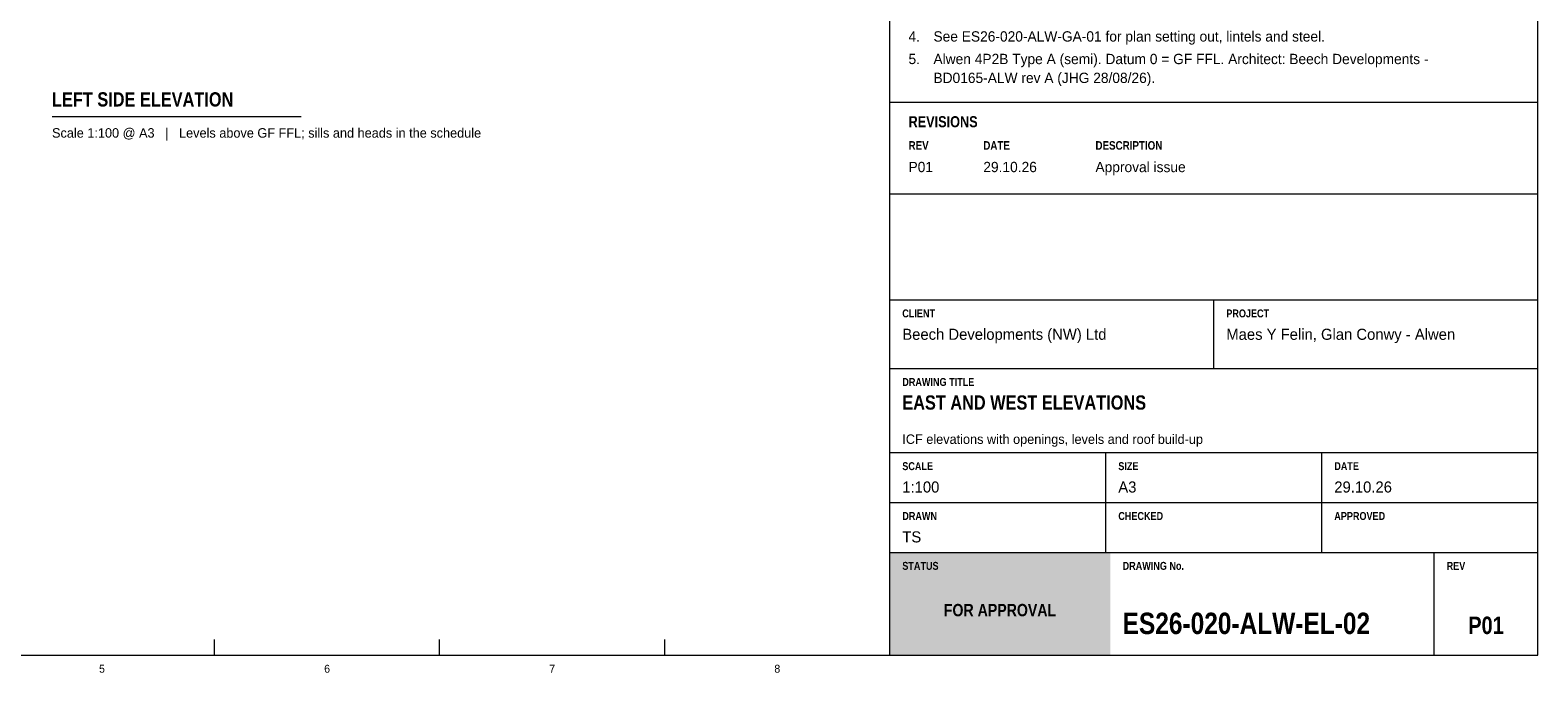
# Model space of a CAD drawing. Header units: millimetres. Extents: x 17 to 413, y 4 to 292.
# Tile 33 of 66: x 171 to 413, y 4 to 107. Entities that reach past the tile are written whole.
import ezdxf
from ezdxf.enums import TextEntityAlignment as Align

# ---------------------------------------------------------------- set-up
doc = ezdxf.new("R2010")
doc.units = ezdxf.units.MM
for name, color, linetype in [('FILL-TEAL', 7, 'Continuous'), ('LINE-INK', 7, 'Continuous'), ('TEXT-EPS', 7, 'Continuous'), ('TEXT-INK', 7, 'Continuous'), ('TEXT-STEEL_GREY', 7, 'Continuous'), ('TEXT-WHITE', 7, 'Continuous')]:
    doc.layers.add(name, color=color, linetype=linetype)
doc.styles.add('OpenSansCondensed-Bold', font='OpenSansCondensed-Bold.ttf')

msp = doc.modelspace()

# ---------------------------------------------------------------- hatches: boundary and pattern name
at = {"layer": 'FILL-TEAL', "true_color": 0x009e85}
h = msp.add_hatch(color=124, dxfattribs=at)
h.dxf.hatch_style = 1
h.paths.add_polyline_path([(309.01, 7), (344.37, 7), (344.37, 23.5), (309.01, 23.5)])

# ---------------------------------------------------------------- linework, layer by layer
at = {"layer": 'LINE-INK', "lineweight": 5}
for p, q in [((309, 7), (309, 290)), ((309, 95.7), (413, 95.7)), ((174.54, 93.43), (214.54, 93.43)), ((309, 81), (413, 81)), ((309, 64), (413, 64)), ((361, 53), (361, 64)), ((309, 53), (413, 53)), ((309, 39.5), (413, 39.5)), ((343.67, 31.5), (343.67, 39.5)), ((378.33, 31.5), (378.33, 39.5)), ((309, 31.5), (413, 31.5)), ((343.67, 23.5), (343.67, 31.5)), ((378.33, 23.5), (378.33, 31.5)), ((309, 23.5), (413, 23.5)), ((396.36, 7), (396.36, 23.5)), ((200.62, 7), (200.62, 9.5)), ((236.75, 7), (236.75, 9.5)), ((272.88, 7), (272.88, 9.5))]:
    msp.add_line(p, q, dxfattribs=at)
msp.add_lwpolyline([(20, 7), (413, 7), (413, 290), (20, 290)], close=True, dxfattribs=at)

# ---------------------------------------------------------------- texts
at = {"layer": 'TEXT-EPS', "style": 'OpenSansCondensed-Bold'}
msp.add_text('STATUS', height=1.27, dxfattribs=at).set_placement((311, 20.7))
at = {"layer": 'TEXT-INK'}
for s, height, p in [('4.', 1.651, (312, 105.45)), ('See ES26-020-ALW-GA-01 for plan setting out, lintels and steel.', 1.651, (316, 105.45)), ('5.', 1.651, (312, 101.83)), ('Alwen 4P2B Type A (semi). Datum 0 = GF FFL. Architect: Beech Developments -', 1.651, (316, 101.83)), ('BD0165-ALW rev A (JHG 28/08/26).', 1.651, (316, 98.8)), ('P01', 1.651, (312, 84.5)), ('29.10.26', 1.651, (324, 84.5)), ('Approval issue', 1.651, (342, 84.5)), ('Beech Developments (NW) Ltd', 1.778, (311, 57.6)), ('Maes Y Felin, Glan Conwy - Alwen', 1.778, (363, 57.6)), ('1:100', 1.778, (311, 33.1)), ('A3', 1.778, (345.67, 33.1)), ('29.10.26', 1.778, (380.33, 33.1)), ('TS', 1.778, (311, 25.1))]:
    msp.add_text(s, height=height, dxfattribs=at).set_placement(p)
at = {"layer": 'TEXT-INK', "style": 'OpenSansCondensed-Bold'}
for s, height, p in [('LEFT SIDE ELEVATION', 2.286, (174.54, 95.03)), ('REVISIONS', 1.778, (312, 91.7)), ('EAST AND WEST ELEVATIONS', 2.286, (311, 46.4)), ('ES26-020-ALW-EL-02', 3.429, (346.36, 10.4))]:
    msp.add_text(s, height=height, dxfattribs=at).set_placement(p)
msp.add_text('P01', height=2.794, dxfattribs=at).set_placement((404.68, 10.4), align=Align.CENTER)
at = {"layer": 'TEXT-STEEL_GREY'}
for s, p in [('Scale 1:100 @ A3   |   Levels above GF FFL; sills and heads in the schedule', (174.54, 90.03)), ('ICF elevations with openings, levels and roof build-up', (311, 40.9))]:
    msp.add_text(s, height=1.524, dxfattribs=at).set_placement(p)
at = {"layer": 'TEXT-STEEL_GREY', "style": 'OpenSansCondensed-Bold'}
for s, height, p in [('REV', 1.372, (312, 88.1)), ('DATE', 1.372, (324, 88.1)), ('DESCRIPTION', 1.3716, (342, 88.1)), ('CLIENT', 1.27, (311, 61.2)), ('PROJECT', 1.27, (363, 61.2)), ('DRAWING TITLE', 1.27, (311, 50.2)), ('SCALE', 1.27, (311, 36.7)), ('SIZE', 1.27, (345.67, 36.7)), ('DATE', 1.27, (380.33, 36.7)), ('DRAWN', 1.27, (311, 28.7)), ('CHECKED', 1.27, (345.67, 28.7)), ('APPROVED', 1.27, (380.33, 28.7)), ('DRAWING No.', 1.27, (346.36, 20.7)), ('REV', 1.27, (398.36, 20.7))]:
    msp.add_text(s, height=height, dxfattribs=at).set_placement(p)
at = {"layer": 'TEXT-STEEL_GREY'}
for s, p in [('5', (182.56, 4.2)), ('6', (218.69, 4.2)), ('7', (254.81, 4.2)), ('8', (290.94, 4.2))]:
    msp.add_text(s, height=1.27, dxfattribs=at).set_placement(p, align=Align.CENTER)
at = {"layer": 'TEXT-WHITE', "style": 'OpenSansCondensed-Bold'}
msp.add_text('FOR APPROVAL', height=1.9812, dxfattribs=at).set_placement((326.68, 13.25), align=Align.CENTER)

doc.saveas('drawing.dxf')
